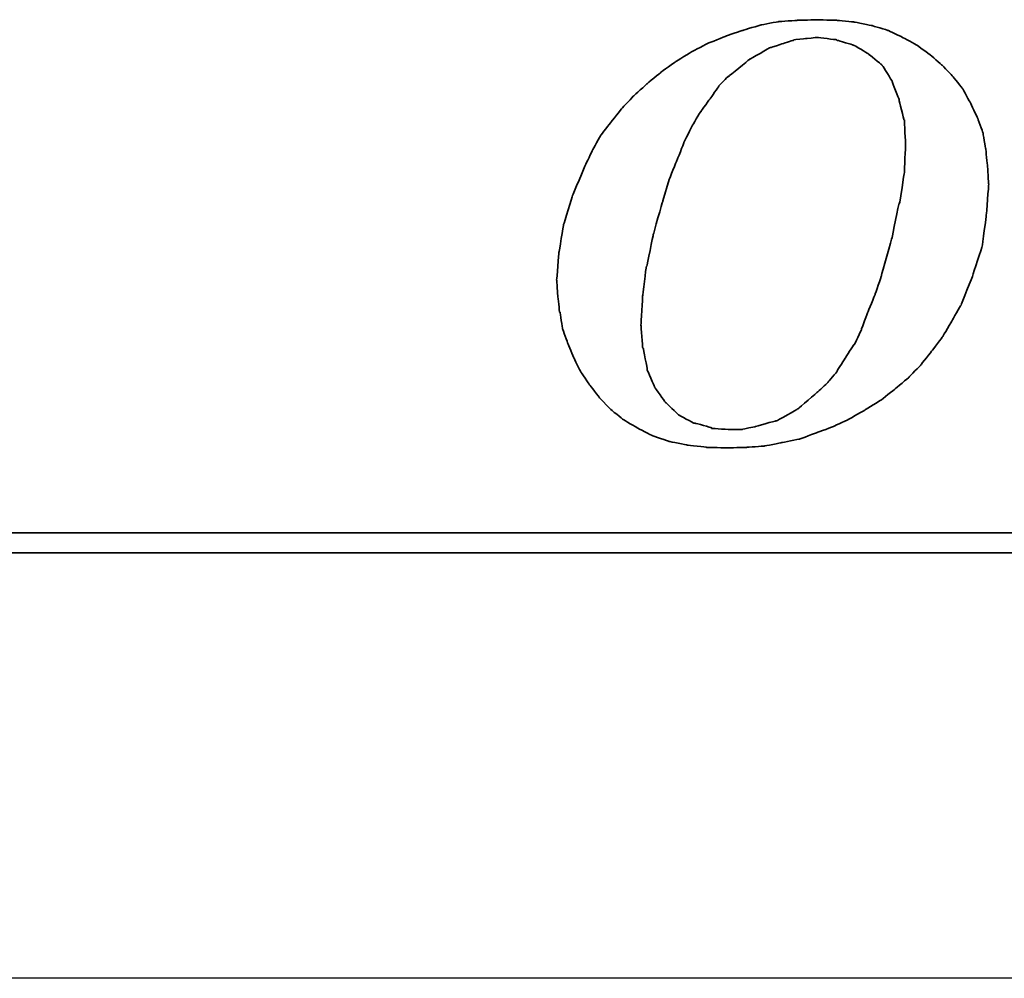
# Model space of a CAD drawing. Header units: millimetres. Extents: x -257 to 3135, y -1556 to 860.
# Tile 78 of 256: x 51 to 61, y -1268 to -1258. Entities that reach past the tile are written whole.
import ezdxf
from ezdxf.lldxf.tags import DXFTag

# ---------------------------------------------------------------- set-up
doc = ezdxf.new("R2010")
doc.units = ezdxf.units.MM
doc.layers.get('0').update_dxf_attribs({"linetype": 'CONTINUOUS'})
doc.layers.add('DIM', color=4, linetype='CONTINUOUS')
doc.layers.add('layer 1', color=7, linetype='CONTINUOUS')
tags = doc.linetypes.add('DASHED', pattern=[25.72, 12.86, -12.86]).pattern_tags.tags
tags[6:7] = [DXFTag(74, 4), DXFTag(75, 0), DXFTag(340, '0'), DXFTag(46, 0.0), DXFTag(50, 0.0), DXFTag(44, 0.0), DXFTag(45, 0.0)]
tags[4:5] = [DXFTag(74, 4), DXFTag(75, 0), DXFTag(340, '0'), DXFTag(46, 0.0), DXFTag(50, 0.0), DXFTag(44, 0.0), DXFTag(45, 0.0)]

# ---------------------------------------------------------------- blocks, each defined once
blk = doc.blocks.new('TBI MOTION logo(完整正式版)')
at = {"layer": 'layer 1', "color": 22, "lineweight": 35}
for points, knots in [([(-11.34375, -6.98375), (-11.34375, -6.98375), (-10.91375, -7.43875), (-10.91375, -7.43875), (-10.91375, -7.43875), (-10.91375, -7.43875), (-10.38625, -7.87125), (-10.38625, -7.87125), (-10.38625, -7.87125), (-10.38625, -7.87125), (-9.81125, -8.20375), (-9.81125, -8.20375), (-9.81125, -8.20375), (-9.81125, -8.20375), (-9.21125, -8.51875), (-9.21125, -8.51875), (-9.21125, -8.51875), (-9.21125, -8.51875), (-8.51625, -8.75875), (-8.51625, -8.75875), (-8.51625, -8.75875), (-8.51625, -8.75875), (-7.77125, -8.90375), (-7.77125, -8.90375), (-7.77125, -8.90375), (-7.77125, -8.90375), (-6.97875, -8.99875), (-6.97875, -8.99875), (-6.97875, -8.99875), (-6.97875, -8.99875), (-6.14125, -9.02375), (-6.14125, -9.02375), (-6.14125, -9.02375), (-6.14125, -9.02375), (-5.37125, -8.99875), (-5.37125, -8.99875), (-5.37125, -8.99875), (-5.37125, -8.99875), (-4.65375, -8.94875), (-4.65375, -8.94875), (-4.65375, -8.94875), (-4.65375, -8.94875), (-3.93375, -8.80625), (-3.93375, -8.80625), (-3.93375, -8.80625), (-3.93375, -8.80625), (-3.21375, -8.66375), (-3.21375, -8.66375), (-3.21375, -8.66375), (-3.21375, -8.66375), (-2.49375, -8.39875), (-2.49375, -8.39875), (-2.49375, -8.39875), (-2.49375, -8.39875), (-1.79875, -8.13375), (-1.79875, -8.13375), (-1.79875, -8.13375), (-1.79875, -8.13375), (-1.17375, -7.84375), (-1.17375, -7.84375), (-1.17375, -7.84375), (-1.17375, -7.84375), (-0.52375, -7.46375), (-0.52375, -7.46375), (-0.52375, -7.46375), (-0.52375, -7.46375), (0.10124, -7.07875), (0.10124, -7.07875), (0.10124, -7.07875), (0.10124, -7.07875), (0.67625, -6.62375), (0.67625, -6.62375), (0.67625, -6.62375), (0.67625, -6.62375), (1.24874, -6.14375), (1.24874, -6.14375), (1.24874, -6.14375), (1.24874, -6.14375), (1.72874, -5.64125), (1.72874, -5.64125), (1.72874, -5.64125), (1.72874, -5.64125), (2.18624, -5.06375), (2.18624, -5.06375), (2.18624, -5.06375), (2.18624, -5.06375), (2.61625, -4.48874), (2.61625, -4.48874), (2.61625, -4.48874), (2.61625, -4.48874), (3.00125, -3.83874), (3.00125, -3.83874), (3.00125, -3.83874), (3.00125, -3.83874), (3.36124, -3.21374), (3.36124, -3.21374), (3.36124, -3.21374), (3.36124, -3.21374), (3.84374, -1.99125), (3.84374, -1.99125), (3.84374, -1.99125), (3.84374, -1.99125), (4.22625, -0.81875), (4.22625, -0.81875), (4.22625, -0.81875), (4.22625, -0.81875), (4.39125, 0.45624), (4.39125, 0.45624), (4.39125, 0.45624), (4.39125, 0.45624), (4.48874, 1.70124), (4.48874, 1.70124), (4.48874, 1.70124), (4.48874, 1.70124), (4.43874, 2.44625), (4.43874, 2.44625), (4.43874, 2.44625), (4.43874, 2.44625), (4.36874, 3.14125), (4.36874, 3.14125), (4.36874, 3.14125), (4.36874, 3.14125), (4.25125, 3.81125), (4.25125, 3.81125), (4.25125, 3.81125), (4.25125, 3.81125), (4.03124, 4.41125), (4.03124, 4.41125), (4.03124, 4.41125), (4.03124, 4.41125), (3.74374, 5.01125), (3.74374, 5.01125), (3.74374, 5.01125), (3.74374, 5.01125), (3.43124, 5.58875), (3.43124, 5.58875), (3.43124, 5.58875), (3.43124, 5.58875), (3.02625, 6.09125), (3.02625, 6.09125), (3.02625, 6.09125), (3.02625, 6.09125), (2.59374, 6.54875), (2.59374, 6.54875), (2.59374, 6.54875), (2.59374, 6.54875), (2.09124, 6.98125), (2.09124, 6.98125), (2.09124, 6.98125), (2.09124, 6.98125), (1.56124, 7.36625), (1.56124, 7.36625), (1.56124, 7.36625), (1.56124, 7.36625), (0.98624, 7.67625), (0.98624, 7.67625), (0.98624, 7.67625), (0.98624, 7.67625), (0.38624, 7.96375), (0.38624, 7.96375), (0.38624, 7.96375), (0.38624, 7.96375), (-0.25875, 8.15625), (-0.25875, 8.15625), (-0.25875, 8.15625), (-0.25875, 8.15625), (-0.98125, 8.30125), (-0.98125, 8.30125), (-0.98125, 8.30125), (-0.98125, 8.30125), (-1.70124, 8.37125), (-1.70124, 8.37125), (-1.70124, 8.37125), (-1.70124, 8.37125), (-2.49375, 8.39624), (-2.49375, 8.39624), (-2.49375, 8.39624), (-2.49375, 8.39624), (-3.28625, 8.37125), (-3.28625, 8.37125), (-3.28625, 8.37125), (-3.28625, 8.37125), (-4.05125, 8.32125), (-4.05125, 8.32125), (-4.05125, 8.32125), (-4.05125, 8.32125), (-4.77375, 8.18125), (-4.77375, 8.18125), (-4.77375, 8.18125), (-4.77375, 8.18125), (-5.51625, 7.96375), (-5.51625, 7.96375), (-5.51625, 7.96375), (-5.51625, 7.96375), (-6.21125, 7.72625), (-6.21125, 7.72625), (-6.21125, 7.72625), (-6.21125, 7.72625), (-6.92875, 7.43625), (-6.92875, 7.43625), (-6.92875, 7.43625), (-6.92875, 7.43625), (-7.57875, 7.10125), (-7.57875, 7.10125), (-7.57875, 7.10125), (-7.57875, 7.10125), (-8.24875, 6.69125), (-8.24875, 6.69125), (-8.24875, 6.69125), (-8.24875, 6.69125), (-8.84875, 6.26125), (-8.84875, 6.26125), (-8.84875, 6.26125), (-8.84875, 6.26125), (-9.42625, 5.78125), (-9.42625, 5.78125), (-9.42625, 5.78125), (-9.42625, 5.78125), (-9.95375, 5.30125), (-9.95375, 5.30125), (-9.95375, 5.30125), (-9.95375, 5.30125), (-10.43375, 4.79624), (-10.43375, 4.79624), (-10.43375, 4.79624), (-10.43375, 4.79624), (-10.88875, 4.22125), (-10.88875, 4.22125), (-10.88875, 4.22125), (-10.88875, 4.22125), (-11.29875, 3.69375), (-11.29875, 3.69375), (-11.29875, 3.69375), (-11.29875, 3.69375), (-11.63375, 3.09125), (-11.63375, 3.09125), (-11.63375, 3.09125), (-11.63375, 3.09125), (-11.91875, 2.49625), (-11.91875, 2.49625), (-11.91875, 2.49625), (-11.91875, 2.49625), (-12.44875, 1.24625), (-12.44875, 1.24625), (-12.44875, 1.24625), (-12.44875, 1.24625), (-12.80875, 0.06874), (-12.80875, 0.06874), (-12.80875, 0.06874), (-12.80875, 0.06874), (-12.99875, -1.07875), (-12.99875, -1.07875), (-12.99875, -1.07875), (-12.99875, -1.07875), (-13.09375, -2.18375), (-13.09375, -2.18375), (-13.09375, -2.18375), (-13.09375, -2.18375), (-13.04875, -2.85375), (-13.04875, -2.85375), (-13.04875, -2.85375), (-13.04875, -2.85375), (-12.97375, -3.50375), (-12.97375, -3.50375), (-12.97375, -3.50375), (-12.97375, -3.50375), (-12.95375, -3.50375), (-12.95375, -3.50375), (-12.95375, -3.50375), (-12.95375, -3.50375), (-12.85375, -4.17375), (-12.85375, -4.17375), (-12.85375, -4.17375), (-12.85375, -4.17375), (-12.63875, -4.77624), (-12.63875, -4.77624), (-12.63875, -4.77624), (-12.63875, -4.77624), (-12.39875, -5.35125), (-12.39875, -5.35125), (-12.39875, -5.35125), (-12.39875, -5.35125), (-12.11375, -5.92875), (-12.11375, -5.92875), (-12.11375, -5.92875), (-12.11375, -5.92875), (-11.75375, -6.45375), (-11.75375, -6.45375), (-11.75375, -6.45375), (-11.75375, -6.45375), (-11.34375, -6.98375), (-11.34375, -6.98375)], [0, 0, 0, 0, 0.01369863, 0.01369863, 0.01369863, 0.01369864, 0.02739726, 0.02739726, 0.02739726, 0.02739727, 0.04109589, 0.04109589, 0.04109589, 0.0410959, 0.05479452, 0.05479452, 0.05479452, 0.05479453, 0.06849315, 0.06849315, 0.06849315, 0.06849316, 0.08219178, 0.08219178, 0.08219178, 0.08219179, 0.09589041, 0.09589041, 0.09589041, 0.09589042, 0.10958904, 0.10958904, 0.10958904, 0.10958905, 0.12328767, 0.12328767, 0.12328767, 0.12328768, 0.1369863, 0.1369863, 0.1369863, 0.13698631, 0.15068493, 0.15068493, 0.15068493, 0.15068494, 0.16438356, 0.16438356, 0.16438356, 0.16438357, 0.17808219, 0.17808219, 0.17808219, 0.1780822, 0.19178082, 0.19178082, 0.19178082, 0.19178083, 0.20547945, 0.20547945, 0.20547945, 0.20547946, 0.21917808, 0.21917808, 0.21917808, 0.21917809, 0.23287671, 0.23287671, 0.23287671, 0.23287672, 0.24657534, 0.24657534, 0.24657534, 0.24657535, 0.26027397, 0.26027397, 0.26027397, 0.26027398, 0.2739726, 0.2739726, 0.2739726, 0.27397261, 0.28767123, 0.28767123, 0.28767123, 0.28767124, 0.30136986, 0.30136986, 0.30136986, 0.30136987, 0.31506849, 0.31506849, 0.31506849, 0.3150685, 0.32876712, 0.32876712, 0.32876712, 0.32876713, 0.34246575, 0.34246575, 0.34246575, 0.34246576, 0.35616438, 0.35616438, 0.35616438, 0.35616439, 0.36986301, 0.36986301, 0.36986301, 0.36986302, 0.38356164, 0.38356164, 0.38356164, 0.38356165, 0.39726027, 0.39726027, 0.39726027, 0.39726028, 0.4109589, 0.4109589, 0.4109589, 0.41095891, 0.42465753, 0.42465753, 0.42465753, 0.42465754, 0.43835616, 0.43835616, 0.43835616, 0.43835617, 0.45205479, 0.45205479, 0.45205479, 0.4520548, 0.46575342, 0.46575342, 0.46575342, 0.46575343, 0.47945205, 0.47945205, 0.47945205, 0.47945206, 0.49315068, 0.49315068, 0.49315068, 0.49315069, 0.50684932, 0.50684932, 0.50684932, 0.50684933, 0.52054795, 0.52054795, 0.52054795, 0.52054796, 0.53424658, 0.53424658, 0.53424658, 0.53424659, 0.54794521, 0.54794521, 0.54794521, 0.54794522, 0.56164384, 0.56164384, 0.56164384, 0.56164385, 0.57534247, 0.57534247, 0.57534247, 0.57534248, 0.5890411, 0.5890411, 0.5890411, 0.58904111, 0.60273973, 0.60273973, 0.60273973, 0.60273974, 0.61643836, 0.61643836, 0.61643836, 0.61643837, 0.63013699, 0.63013699, 0.63013699, 0.630137, 0.64383562, 0.64383562, 0.64383562, 0.64383563, 0.65753425, 0.65753425, 0.65753425, 0.65753426, 0.67123288, 0.67123288, 0.67123288, 0.67123289, 0.68493151, 0.68493151, 0.68493151, 0.68493152, 0.69863014, 0.69863014, 0.69863014, 0.69863015, 0.71232877, 0.71232877, 0.71232877, 0.71232878, 0.7260274, 0.7260274, 0.7260274, 0.72602741, 0.73972603, 0.73972603, 0.73972603, 0.73972604, 0.75342466, 0.75342466, 0.75342466, 0.75342467, 0.76712329, 0.76712329, 0.76712329, 0.7671233, 0.78082192, 0.78082192, 0.78082192, 0.78082193, 0.79452055, 0.79452055, 0.79452055, 0.79452056, 0.80821918, 0.80821918, 0.80821918, 0.80821919, 0.82191781, 0.82191781, 0.82191781, 0.82191782, 0.83561644, 0.83561644, 0.83561644, 0.83561645, 0.84931507, 0.84931507, 0.84931507, 0.84931508, 0.8630137, 0.8630137, 0.8630137, 0.86301371, 0.87671233, 0.87671233, 0.87671233, 0.87671234, 0.89041096, 0.89041096, 0.89041096, 0.89041097, 0.90410959, 0.90410959, 0.90410959, 0.9041096, 0.91780822, 0.91780822, 0.91780822, 0.91780823, 0.93150685, 0.93150685, 0.93150685, 0.93150686, 0.94520548, 0.94520548, 0.94520548, 0.94520549, 0.95890411, 0.95890411, 0.95890411, 0.95890412, 0.97260274, 0.97260274, 0.97260274, 0.97260275, 0.98630137, 0.98630137, 0.98630137, 0.98630138, 1, 1, 1, 1]), ([(-8.77875, 1.03124), (-8.77875, 1.03124), (-8.51625, 1.89625), (-8.51625, 1.89625), (-8.51625, 1.89625), (-8.51625, 1.89625), (-8.20375, 2.66375), (-8.20375, 2.66375), (-8.20375, 2.66375), (-8.20375, 2.66375), (-7.91625, 3.38125), (-7.91625, 3.38125), (-7.91625, 3.38125), (-7.91625, 3.38125), (-7.91625, 3.40624), (-7.91625, 3.40624), (-7.91625, 3.40624), (-7.91625, 3.40624), (-7.57875, 4.07624), (-7.57875, 4.07624), (-7.57875, 4.07624), (-7.57875, 4.07624), (-7.24375, 4.65125), (-7.24375, 4.65125), (-7.24375, 4.65125), (-7.24375, 4.65125), (-7.21875, 4.65125), (-7.21875, 4.65125), (-7.21875, 4.65125), (-7.21875, 4.65125), (-7.21875, 4.67624), (-7.21875, 4.67624), (-7.21875, 4.67624), (-7.21875, 4.67624), (-6.83625, 5.20375), (-6.83625, 5.20375), (-6.83625, 5.20375), (-6.83625, 5.20375), (-6.49875, 5.68625), (-6.49875, 5.68625), (-6.49875, 5.68625), (-6.49875, 5.68625), (-6.49875, 5.70625), (-6.49875, 5.70625), (-6.49875, 5.70625), (-6.49875, 5.70625), (-6.11625, 6.09125), (-6.11625, 6.09125), (-6.11625, 6.09125), (-6.11625, 6.09125), (-6.09125, 6.09125), (-6.09125, 6.09125), (-6.09125, 6.09125), (-6.09125, 6.09125), (-5.27375, 6.76625), (-5.27375, 6.76625), (-5.27375, 6.76625), (-5.27375, 6.76625), (-5.24875, 6.76625), (-5.24875, 6.76625), (-5.24875, 6.76625), (-5.24875, 6.76625), (-5.24875, 6.78625), (-5.24875, 6.78625), (-5.24875, 6.78625), (-5.24875, 6.78625), (-4.38875, 7.26624), (-4.38875, 7.26624), (-4.38875, 7.26624), (-4.38875, 7.26624), (-4.36125, 7.26624), (-4.36125, 7.26624), (-4.36125, 7.26624), (-4.36125, 7.26624), (-3.93375, 7.41125), (-3.93375, 7.41125), (-3.93375, 7.41125), (-3.93375, 7.41125), (-3.47375, 7.55625), (-3.47375, 7.55625), (-3.47375, 7.55625), (-3.47375, 7.55625), (-3.45375, 7.55625), (-3.45375, 7.55625), (-3.45375, 7.55625), (-3.45375, 7.55625), (-3.42875, 7.58124), (-3.42875, 7.58124), (-3.42875, 7.58124), (-3.42875, 7.58124), (-2.97375, 7.62625), (-2.97375, 7.62625), (-2.97375, 7.62625), (-2.97375, 7.62625), (-2.49375, 7.67625), (-2.49375, 7.67625), (-2.49375, 7.67625), (-2.49375, 7.67625), (-2.46875, 7.67625), (-2.46875, 7.67625), (-2.46875, 7.67625), (-2.46875, 7.67625), (-1.70124, 7.58124), (-1.70124, 7.58124), (-1.70124, 7.58124), (-1.70124, 7.58124), (-1.67875, 7.55625), (-1.67875, 7.55625), (-1.67875, 7.55625), (-1.67875, 7.55625), (-1.65375, 7.55625), (-1.65375, 7.55625), (-1.65375, 7.55625), (-1.65375, 7.55625), (-1.03125, 7.36625), (-1.03125, 7.36625), (-1.03125, 7.36625), (-1.03125, 7.36625), (-1.00625, 7.36625), (-1.00625, 7.36625), (-1.00625, 7.36625), (-1.00625, 7.36625), (-0.43124, 7.02624), (-0.43124, 7.02624), (-0.43124, 7.02624), (-0.43124, 7.02624), (-0.40625, 7.00624), (-0.40625, 7.00624), (-0.40625, 7.00624), (-0.40625, 7.00624), (0.12124, 6.57124), (0.12124, 6.57124), (0.12124, 6.57124), (0.12124, 6.57124), (0.14624, 6.54875), (0.14624, 6.54875), (0.14624, 6.54875), (0.14624, 6.54875), (0.17124, 6.52375), (0.17124, 6.52375), (0.17124, 6.52375), (0.17124, 6.52375), (0.55625, 5.89875), (0.55625, 5.89875), (0.55625, 5.89875), (0.55625, 5.89875), (0.55625, 5.87625), (0.55625, 5.87625), (0.55625, 5.87625), (0.55625, 5.87625), (0.84124, 5.15625), (0.84124, 5.15625), (0.84124, 5.15625), (0.84124, 5.15625), (0.84124, 5.13125), (0.84124, 5.13125), (0.84124, 5.13125), (0.84124, 5.13125), (1.03624, 4.31875), (1.03624, 4.31875), (1.03624, 4.31875), (1.03624, 4.31875), (1.05624, 4.31875), (1.05624, 4.31875), (1.05624, 4.31875), (1.05624, 4.31875), (1.05624, 4.29125), (1.05624, 4.29125), (1.05624, 4.29125), (1.05624, 4.29125), (1.10625, 3.33125), (1.10625, 3.33125), (1.10625, 3.33125), (1.10625, 3.33125), (1.10625, 3.30875), (1.10625, 3.30875), (1.10625, 3.30875), (1.10625, 3.30875), (1.05624, 2.20624), (1.05624, 2.20624), (1.05624, 2.20624), (1.05624, 2.20624), (1.05624, 2.18124), (1.05624, 2.18124), (1.05624, 2.18124), (1.05624, 2.18124), (0.86624, 0.93624), (0.86624, 0.93624), (0.86624, 0.93624), (0.86624, 0.93624), (0.84124, 0.93624), (0.84124, 0.93624), (0.84124, 0.93624), (0.84124, 0.93624), (0.55625, -0.45874), (0.55625, -0.45874), (0.55625, -0.45874), (0.55625, -0.45874), (0.12124, -1.99125), (0.12124, -1.99125), (0.12124, -1.99125), (0.12124, -1.99125), (0.12124, -2.01874), (0.12124, -2.01874), (0.12124, -2.01874), (0.12124, -2.01874), (-0.13874, -2.78375), (-0.13874, -2.78375), (-0.13874, -2.78375), (-0.13874, -2.78375), (-0.43124, -3.50375), (-0.43124, -3.50375), (-0.43124, -3.50375), (-0.43124, -3.50375), (-0.69375, -4.19875), (-0.69375, -4.19875), (-0.69375, -4.19875), (-0.69375, -4.19875), (-0.69375, -4.22375), (-0.69375, -4.22375), (-0.69375, -4.22375), (-0.69375, -4.22375), (-0.98125, -4.82374), (-0.98125, -4.82374), (-0.98125, -4.82374), (-0.98125, -4.82374), (-1.00625, -4.82374), (-1.00625, -4.82374), (-1.00625, -4.82374), (-1.00625, -4.82374), (-1.33875, -5.35125), (-1.33875, -5.35125), (-1.33875, -5.35125), (-1.33875, -5.35125), (-1.67875, -5.87875), (-1.67875, -5.87875), (-1.67875, -5.87875), (-1.67875, -5.87875), (-1.67875, -5.90375), (-1.67875, -5.90375), (-1.67875, -5.90375), (-1.67875, -5.90375), (-2.05875, -6.35875), (-2.05875, -6.35875), (-2.05875, -6.35875), (-2.05875, -6.35875), (-2.08375, -6.38375), (-2.08375, -6.38375), (-2.08375, -6.38375), (-2.08375, -6.38375), (-2.46875, -6.74375), (-2.46875, -6.74375), (-2.46875, -6.74375), (-2.46875, -6.74375), (-3.25875, -7.41625), (-3.25875, -7.41625), (-3.25875, -7.41625), (-3.25875, -7.41625), (-3.28625, -7.43875), (-3.28625, -7.43875), (-3.28625, -7.43875), (-3.28625, -7.43875), (-4.12375, -7.91875), (-4.12375, -7.91875), (-4.12375, -7.91875), (-4.12375, -7.91875), (-4.14875, -7.91875), (-4.14875, -7.91875), (-4.14875, -7.91875), (-4.14875, -7.91875), (-4.17125, -7.91875), (-4.17125, -7.91875), (-4.17125, -7.91875), (-4.17125, -7.91875), (-5.03375, -8.15875), (-5.03375, -8.15875), (-5.03375, -8.15875), (-5.03375, -8.15875), (-5.51625, -8.25625), (-5.51625, -8.25625), (-5.51625, -8.25625), (-5.51625, -8.25625), (-5.54125, -8.27875), (-5.54125, -8.27875), (-5.54125, -8.27875), (-5.54125, -8.27875), (-5.56375, -8.27875), (-5.56375, -8.27875), (-5.56375, -8.27875), (-5.56375, -8.27875), (-5.99625, -8.27875), (-5.99625, -8.27875), (-5.99625, -8.27875), (-5.99625, -8.27875), (-6.76375, -8.23125), (-6.76375, -8.23125), (-6.76375, -8.23125), (-6.76375, -8.23125), (-6.78875, -8.23125), (-6.78875, -8.23125), (-6.78875, -8.23125), (-6.78875, -8.23125), (-6.78875, -8.20375), (-6.78875, -8.20375), (-6.78875, -8.20375), (-6.78875, -8.20375), (-7.45875, -8.01375), (-7.45875, -8.01375), (-7.45875, -8.01375), (-7.45875, -8.01375), (-7.48375, -8.01375), (-7.48375, -8.01375), (-7.48375, -8.01375), (-7.48375, -8.01375), (-7.50875, -8.01375), (-7.50875, -8.01375), (-7.50875, -8.01375), (-7.50875, -8.01375), (-8.13125, -7.67875), (-8.13125, -7.67875), (-8.13125, -7.67875), (-8.13125, -7.67875), (-8.15625, -7.65375), (-8.15625, -7.65375), (-8.15625, -7.65375), (-8.15625, -7.65375), (-8.65875, -7.17375), (-8.65875, -7.17375), (-8.65875, -7.17375), (-8.65875, -7.17375), (-8.68375, -7.14875), (-8.68375, -7.14875), (-8.68375, -7.14875), (-8.68375, -7.14875), (-9.08875, -6.57375), (-9.08875, -6.57375), (-9.08875, -6.57375), (-9.08875, -6.57375), (-9.11375, -6.54875), (-9.11375, -6.54875), (-9.11375, -6.54875), (-9.11375, -6.54875), (-9.11375, -6.52875), (-9.11375, -6.52875), (-9.11375, -6.52875), (-9.11375, -6.52875), (-9.40375, -5.85375), (-9.40375, -5.85375), (-9.40375, -5.85375), (-9.40375, -5.85375), (-9.40375, -5.82875), (-9.40375, -5.82875), (-9.40375, -5.82875), (-9.40375, -5.82875), (-9.56875, -4.96875), (-9.56875, -4.96875), (-9.56875, -4.96875), (-9.56875, -4.96875), (-9.59375, -4.94375), (-9.59375, -4.94375), (-9.59375, -4.94375), (-9.59375, -4.94375), (-9.66375, -4.03375), (-9.66375, -4.03375), (-9.66375, -4.03375), (-9.66375, -4.03375), (-9.66375, -4.00875), (-9.66375, -4.00875), (-9.66375, -4.00875), (-9.66375, -4.00875), (-9.59375, -2.85375), (-9.59375, -2.85375), (-9.59375, -2.85375), (-9.59375, -2.85375), (-9.45125, -1.65875), (-9.45125, -1.65875), (-9.45125, -1.65875), (-9.45125, -1.65875), (-9.42625, -1.63375), (-9.42625, -1.63375), (-9.42625, -1.63375), (-9.42625, -1.63375), (-9.16125, -0.33875), (-9.16125, -0.33875), (-9.16125, -0.33875), (-9.16125, -0.33875), (-8.77875, 1.00624), (-8.77875, 1.00624), (-8.77875, 1.00624), (-8.77875, 1.00624), (-8.77875, 1.03124), (-8.77875, 1.03124)], [0, 0, 0, 0, 0.01020408, 0.01020408, 0.01020408, 0.01020409, 0.02040816, 0.02040816, 0.02040816, 0.02040817, 0.03061224, 0.03061224, 0.03061224, 0.03061225, 0.04081633, 0.04081633, 0.04081633, 0.04081634, 0.05102041, 0.05102041, 0.05102041, 0.05102042, 0.06122449, 0.06122449, 0.06122449, 0.0612245, 0.07142857, 0.07142857, 0.07142857, 0.07142858, 0.08163265, 0.08163265, 0.08163265, 0.08163266, 0.09183673, 0.09183673, 0.09183673, 0.09183674, 0.10204082, 0.10204082, 0.10204082, 0.10204083, 0.1122449, 0.1122449, 0.1122449, 0.11224491, 0.12244898, 0.12244898, 0.12244898, 0.12244899, 0.13265306, 0.13265306, 0.13265306, 0.13265307, 0.14285714, 0.14285714, 0.14285714, 0.14285715, 0.15306122, 0.15306122, 0.15306122, 0.15306123, 0.16326531, 0.16326531, 0.16326531, 0.16326532, 0.17346939, 0.17346939, 0.17346939, 0.1734694, 0.18367347, 0.18367347, 0.18367347, 0.18367348, 0.19387755, 0.19387755, 0.19387755, 0.19387756, 0.20408163, 0.20408163, 0.20408163, 0.20408164, 0.21428571, 0.21428571, 0.21428571, 0.21428572, 0.2244898, 0.2244898, 0.2244898, 0.22448981, 0.23469388, 0.23469388, 0.23469388, 0.23469389, 0.24489796, 0.24489796, 0.24489796, 0.24489797, 0.25510204, 0.25510204, 0.25510204, 0.25510205, 0.26530612, 0.26530612, 0.26530612, 0.26530613, 0.2755102, 0.2755102, 0.2755102, 0.27551021, 0.28571429, 0.28571429, 0.28571429, 0.2857143, 0.29591837, 0.29591837, 0.29591837, 0.29591838, 0.30612245, 0.30612245, 0.30612245, 0.30612246, 0.31632653, 0.31632653, 0.31632653, 0.31632654, 0.32653061, 0.32653061, 0.32653061, 0.32653062, 0.33673469, 0.33673469, 0.33673469, 0.3367347, 0.34693878, 0.34693878, 0.34693878, 0.34693879, 0.35714286, 0.35714286, 0.35714286, 0.35714287, 0.36734694, 0.36734694, 0.36734694, 0.36734695, 0.37755102, 0.37755102, 0.37755102, 0.37755103, 0.3877551, 0.3877551, 0.3877551, 0.38775511, 0.39795918, 0.39795918, 0.39795918, 0.39795919, 0.40816327, 0.40816327, 0.40816327, 0.40816328, 0.41836735, 0.41836735, 0.41836735, 0.41836736, 0.42857143, 0.42857143, 0.42857143, 0.42857144, 0.43877551, 0.43877551, 0.43877551, 0.43877552, 0.44897959, 0.44897959, 0.44897959, 0.4489796, 0.45918367, 0.45918367, 0.45918367, 0.45918368, 0.46938776, 0.46938776, 0.46938776, 0.46938777, 0.47959184, 0.47959184, 0.47959184, 0.47959185, 0.48979592, 0.48979592, 0.48979592, 0.48979593, 0.5, 0.5, 0.5, 0.50000001, 0.51020408, 0.51020408, 0.51020408, 0.51020409, 0.52040816, 0.52040816, 0.52040816, 0.52040817, 0.53061224, 0.53061224, 0.53061224, 0.53061225, 0.54081633, 0.54081633, 0.54081633, 0.54081634, 0.55102041, 0.55102041, 0.55102041, 0.55102042, 0.56122449, 0.56122449, 0.56122449, 0.5612245, 0.57142857, 0.57142857, 0.57142857, 0.57142858, 0.58163265, 0.58163265, 0.58163265, 0.58163266, 0.59183673, 0.59183673, 0.59183673, 0.59183674, 0.60204082, 0.60204082, 0.60204082, 0.60204083, 0.6122449, 0.6122449, 0.6122449, 0.61224491, 0.62244898, 0.62244898, 0.62244898, 0.62244899, 0.63265306, 0.63265306, 0.63265306, 0.63265307, 0.64285714, 0.64285714, 0.64285714, 0.64285715, 0.65306122, 0.65306122, 0.65306122, 0.65306123, 0.66326531, 0.66326531, 0.66326531, 0.66326532, 0.67346939, 0.67346939, 0.67346939, 0.6734694, 0.68367347, 0.68367347, 0.68367347, 0.68367348, 0.69387755, 0.69387755, 0.69387755, 0.69387756, 0.70408163, 0.70408163, 0.70408163, 0.70408164, 0.71428571, 0.71428571, 0.71428571, 0.71428572, 0.7244898, 0.7244898, 0.7244898, 0.72448981, 0.73469388, 0.73469388, 0.73469388, 0.73469389, 0.74489796, 0.74489796, 0.74489796, 0.74489797, 0.75510204, 0.75510204, 0.75510204, 0.75510205, 0.76530612, 0.76530612, 0.76530612, 0.76530613, 0.7755102, 0.7755102, 0.7755102, 0.77551021, 0.78571429, 0.78571429, 0.78571429, 0.7857143, 0.79591837, 0.79591837, 0.79591837, 0.79591838, 0.80612245, 0.80612245, 0.80612245, 0.80612246, 0.81632653, 0.81632653, 0.81632653, 0.81632654, 0.82653061, 0.82653061, 0.82653061, 0.82653062, 0.83673469, 0.83673469, 0.83673469, 0.8367347, 0.84693878, 0.84693878, 0.84693878, 0.84693879, 0.85714286, 0.85714286, 0.85714286, 0.85714287, 0.86734694, 0.86734694, 0.86734694, 0.86734695, 0.87755102, 0.87755102, 0.87755102, 0.87755103, 0.8877551, 0.8877551, 0.8877551, 0.88775511, 0.89795918, 0.89795918, 0.89795918, 0.89795919, 0.90816327, 0.90816327, 0.90816327, 0.90816328, 0.91836735, 0.91836735, 0.91836735, 0.91836736, 0.92857143, 0.92857143, 0.92857143, 0.92857144, 0.93877551, 0.93877551, 0.93877551, 0.93877552, 0.94897959, 0.94897959, 0.94897959, 0.9489796, 0.95918367, 0.95918367, 0.95918367, 0.95918368, 0.96938776, 0.96938776, 0.96938776, 0.96938777, 0.97959184, 0.97959184, 0.97959184, 0.97959185, 0.98979592, 0.98979592, 0.98979592, 0.98979593, 1, 1, 1, 1]), ([(75.90875, -9.47875), (75.90875, -9.47875), (75.90875, -12.28625), (75.90875, -12.28625), (75.90875, -12.28625), (75.90875, -12.28625), (75.90875, -12.47875), (75.90875, -12.47875), (75.90875, -12.47875), (75.90875, -12.47875), (75.71625, -12.47875), (75.71625, -12.47875), (75.71625, -12.47875), (75.71625, -12.47875), (-88.32875, -12.47875), (-88.32875, -12.47875), (-88.32875, -12.47875), (-88.32875, -12.47875), (-88.32875, -13.29375), (-88.32875, -13.29375), (-88.32875, -13.29375), (-88.32875, -13.29375), (82.89125, -13.29375), (82.89125, -13.29375), (82.89125, -13.29375), (82.89125, -13.29375), (75.90875, -9.47875), (75.90875, -9.47875)], [0, 0, 0, 0, 0.14285714, 0.14285714, 0.14285714, 0.14285715, 0.28571429, 0.28571429, 0.28571429, 0.2857143, 0.42857143, 0.42857143, 0.42857143, 0.42857144, 0.57142857, 0.57142857, 0.57142857, 0.57142858, 0.71428571, 0.71428571, 0.71428571, 0.71428572, 0.85714286, 0.85714286, 0.85714286, 0.85714287, 1, 1, 1, 1])]:
    blk.add_open_spline(points, degree=3, knots=knots, dxfattribs=at)

msp = doc.modelspace()

# ---------------------------------------------------------------- linework, layer by layer
at = {"linetype": 'DASHED', "ltscale": 0.3}
msp.add_line((468.5829, -1267.9101), (-31.4171, -1267.9101), dxfattribs=at)

# ---------------------------------------------------------------- block references
at = {"layer": 'DIM', "color": 7, "xscale": 0.246592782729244, "yscale": 0.246592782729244, "zscale": 0.246592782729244}
msp.add_blockref('TBI MOTION logo(完整正式版)', (60.0971, -1260.3654), dxfattribs=at)

doc.saveas('drawing.dxf')
